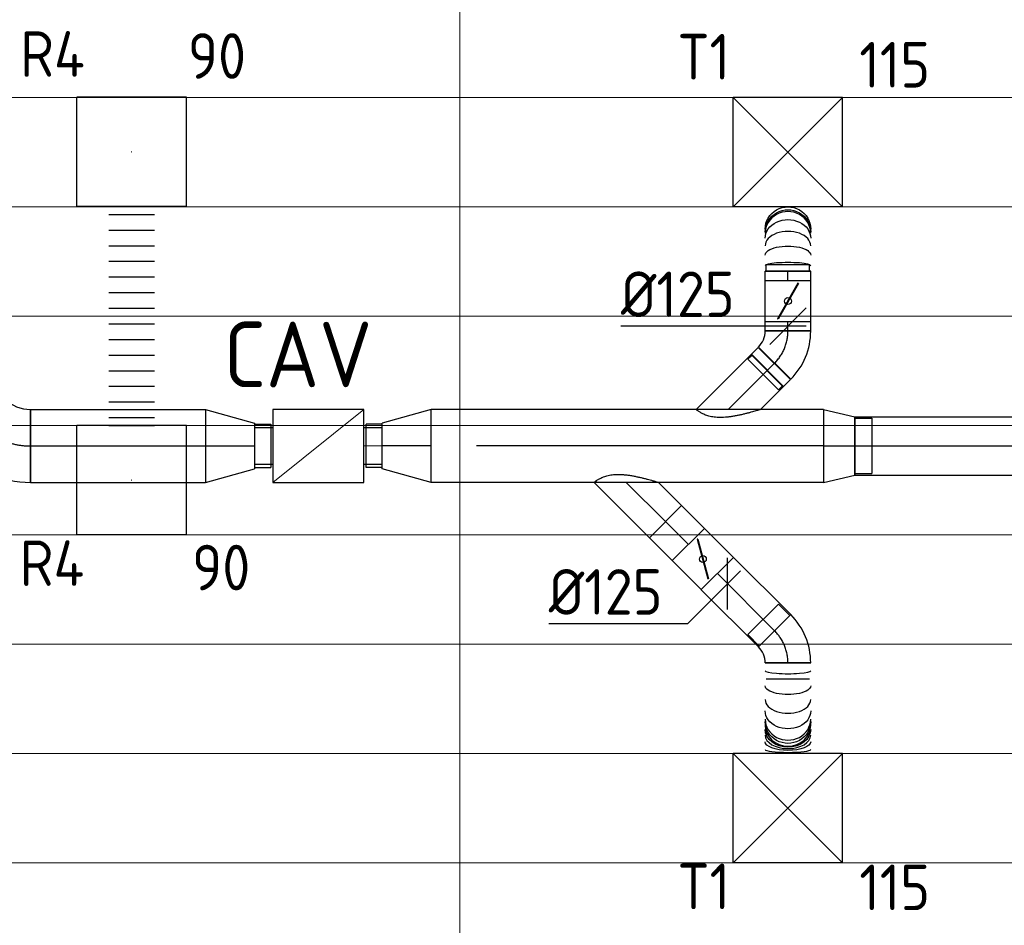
# Model space of a CAD drawing. Header units: millimetres. Extents: x -72915 to 21022, y 6278 to 52916.
# Tile 41 of 60: x -26823 to -24122, y 13077 to 15562. Entities that reach past the tile are written whole.
import ezdxf
from ezdxf.enums import TextEntityAlignment as Align

# ---------------------------------------------------------------- set-up
doc = ezdxf.new("R2010")
doc.units = ezdxf.units.MM
doc.header["$LTSCALE"] = 50
doc.linetypes.add('CENTER2', pattern=[28.575, 19.05, -3.175, 3.175, -3.175])
for name, color, linetype in [('4plfd', 254, 'Continuous'), ('WL570---_RETOUR', 100, 'Continuous'), ('WL570---_RETOUR_HL', 1, 'Continuous'), ('WL570---_TOEVOER', 200, 'Continuous'), ('WL570---_TOEVOER_HL', 1, 'Continuous'), ('WL570---_TOEVOER_RST', 200, 'Continuous'), ('WL570---_TOEVOER_RST_HL', 1, 'Continuous'), ('WM570---_RETOUR_PR', 2, 'Continuous'), ('WM570---_TOEVOER', 2, 'Continuous'), ('WM570---_TOEVOER_PR', 2, 'Continuous'), ('WM570---_TOEVOER_RST_PR', 1, 'Continuous')]:
    doc.layers.add(name, color=color, linetype=linetype)
for name, color, linetype, lineweight in [('WL570---_BESTAAND-HARTLIJN', 161, 'Continuous', 0), ('WL570---_BESTAAND-MAATVOERING', 161, 'Continuous', 0), ('WL570---_BESTAAND-TOEVOER', 180, 'Continuous', 0)]:
    doc.layers.add(name, color=color, linetype=linetype, lineweight=lineweight)
doc.styles.add('BURO-025', font='ISO96.shx', dxfattribs={"height": 125})
doc.styles.add('MAATVOERING', font='ISO')

# ---------------------------------------------------------------- blocks, each defined once
blk = doc.blocks.new('KARO')
for p, q in [((1, 0.5), (0, 0.5)), ((0, -0.5), (1, -0.5))]:
    blk.add_line(p, q)
at = {"invisible_edges": 15}
blk.add_3dface([(0, 0.5), (0, -0.5), (1, -0.5), (1, 0.5)], dxfattribs=at)
at = {"layer": 'WL570---_BESTAAND-HARTLIJN'}
blk.add_line((0, 0), (1, 0), dxfattribs=at)
blk = doc.blocks.new('VBX1001000010025000')
blk.add_lwpolyline([(50, -100), (300, -100), (300, 100), (50, 100)], close=True)
for points in [[(50, 50), (0, 50), (0, -50), (50, -50)], [(300, -50), (350, -50), (350, 50), (300, 50)]]:
    blk.add_lwpolyline(points)
at = {"layer": 'WL570---_BESTAAND-HARTLIJN'}
blk.add_line((300, 0), (350, 0), dxfattribs=at)
at = {"layer": 'WL570---_BESTAAND-TOEVOER'}
blk.add_line((50, -100), (300, 100), dxfattribs=at)
blk = doc.blocks.new('Groep-73')
at = {"color": 8, "linetype": 'Continuous', "lineweight": 13}
for p, q in [((-22154.9, 13899.1), (-65620, 13899.1)), ((-22154.9, 13599.1), (-65620, 13599.1)), ((-65620, 13299.1), (-22154.9, 13299.1)), ((-65620, 12999.1), (-22154.9, 12999.1)), ((-65620, 12699.1), (-22154.9, 12699.1)), ((-65620, 12399.1), (-22154.9, 12399.1)), ((-65620, 12099.1), (-22154.9, 12099.1))]:
    blk.add_line(p, q, dxfattribs=at)
blk = doc.blocks.new('Groep-79')
at = {"color": 8, "linetype": 'Continuous', "lineweight": 13}
for p, q in [((-27854.9, 18999.1), (-27854.9, 9740.1)), ((-65620, 11799.1), (-22392.8, 11799.1))]:
    blk.add_line(p, q, dxfattribs=at)
at = {"color": 8, "linetype": 'Continuous', "lineweight": 13, "flags": 128}
for points in [[(-65620, 12924.8), (-65620, 9039.9, 0.175808), (-22004.9, 11828), (-22004.9, 19149)], [(-47654.9, 6597.2, 0.102915), (-22154.9, 11902, 0.102915)]]:
    blk.add_lwpolyline(points, format="xyb", dxfattribs=at)
at = {"color": 8}
blk.add_blockref('Groep-73', (0, 0), dxfattribs=at)
blk = doc.blocks.new('Block plafond 1e verd')
at = {"layer": '4plfd'}
blk.add_blockref('Groep-79', (22004.9, -19149), dxfattribs=at)
blk = doc.blocks.new('*U365')
at = {"color": 0, "ltscale": 10}
for p, q in [((150, 150, -2500), (-150, 150, -2500)), ((-150, -150, -2500), (-150, 150, -2500)), ((150, -150, -2500), (-150, 150, -2500)), ((-150, -150, -2500), (150, 150, -2500)), ((150, -150, -2500), (150, 150, -2500)), ((150, -150, -2500), (-150, -150, -2500))]:
    blk.add_line(p, q, dxfattribs=at)
at = {"layer": 'WL570---_TOEVOER_RST_HL', "linetype": 'CENTER2'}
blk.add_circle((0, 0, -2500), 0.075, dxfattribs=at)
at = {"layer": 'WL570---_TOEVOER_RST', "color": 2, "style": 'BURO-025'}
for tag in ['MC', 'Q']:
    blk.add_attdef(tag, text='', height=125, dxfattribs=at).set_placement((0, 0), align=Align.MIDDLE)
at = {"layer": 'WM570---_TOEVOER_RST_PR', "color": 2, "style": 'BURO-025'}
blk.add_attdef('POSNR', text='', height=125, dxfattribs=at).set_placement((0, 0), align=Align.MIDDLE)
blk = doc.blocks.new('*U419')
at = {"color": 0, "ltscale": 10}
for p, q in [((150, 150, -2500), (-150, 150, -2500)), ((-150, -150, -2500), (-150, 150, -2500)), ((150, -150, -2500), (-150, 150, -2500)), ((-150, -150, -2500), (150, 150, -2500)), ((150, -150, -2500), (150, 150, -2500)), ((150, -150, -2500), (-150, -150, -2500))]:
    blk.add_line(p, q, dxfattribs=at)
at = {"layer": 'WL570---_TOEVOER_RST_HL', "linetype": 'CENTER2'}
blk.add_circle((0, 0, -2500), 0.075, dxfattribs=at)
at = {"layer": 'WL570---_TOEVOER_RST', "color": 2, "style": 'BURO-025'}
for tag in ['MC', 'Q']:
    blk.add_attdef(tag, text='', height=125, dxfattribs=at).set_placement((0, 0), align=Align.MIDDLE)
at = {"layer": 'WM570---_TOEVOER_RST_PR', "color": 2, "style": 'BURO-025'}
blk.add_attdef('POSNR', text='', height=125, dxfattribs=at).set_placement((0, 0), align=Align.MIDDLE)
blk = doc.blocks.new('*U432')
at = {"color": 0, "ltscale": 10}
for p, q in [((150, 150, -150), (-150, 150, -150)), ((-150, -150, -150), (-150, 150, -150)), ((150, -150, -150), (150, 150, -150)), ((150, -150, -150), (-150, -150, -150))]:
    blk.add_line(p, q, dxfattribs=at)
at = {"layer": 'WL570---_RETOUR_HL', "linetype": 'CENTER2'}
blk.add_circle((0, 0, -150), 0.075, dxfattribs=at)
at = {"layer": 'WL570---_RETOUR', "color": 2, "style": 'BURO-025'}
for tag in ['MC', 'Q']:
    blk.add_attdef(tag, text='', height=125, dxfattribs=at).set_placement((0, 0), align=Align.MIDDLE)
at = {"layer": 'WM570---_RETOUR_PR', "color": 2, "style": 'BURO-025'}
blk.add_attdef('POSNR', text='', height=125, dxfattribs=at).set_placement((0, 0), align=Align.MIDDLE)
blk = doc.blocks.new('*U433')
at = {"color": 0, "ltscale": 10}
for p, q in [((150, 150, -150), (-150, 150, -150)), ((-150, -150, -150), (-150, 150, -150)), ((150, -150, -150), (150, 150, -150)), ((150, -150, -150), (-150, -150, -150))]:
    blk.add_line(p, q, dxfattribs=at)
at = {"layer": 'WL570---_RETOUR_HL', "linetype": 'CENTER2'}
blk.add_circle((0, 0, -150), 0.075, dxfattribs=at)
at = {"layer": 'WL570---_RETOUR', "color": 2, "style": 'BURO-025'}
for tag in ['MC', 'Q']:
    blk.add_attdef(tag, text='', height=125, dxfattribs=at).set_placement((0, 0), align=Align.MIDDLE)
at = {"layer": 'WM570---_RETOUR_PR', "color": 2, "style": 'BURO-025'}
blk.add_attdef('POSNR', text='', height=125, dxfattribs=at).set_placement((0, 0), align=Align.MIDDLE)
blk = doc.blocks.new('*U434')
at = {"color": 0, "ltscale": 10}
for p, q in [((0, 62.5, -150), (0, -62.5, -150)), ((21.4, 62.5, -150), (21.4, -62.5, -150)), ((64.3, 62.5, -150), (64.3, -62.5, -150)), ((107.2, 62.5, -150), (107.2, -62.5, -150)), ((150.1, 62.5, -150), (150.1, -62.5, -150)), ((193, 62.5, -150), (193, -62.5, -150)), ((235.8, 62.5, -150), (235.8, -62.5, -150)), ((278.7, 62.5, -150), (278.7, -62.5, -150)), ((321.6, 62.5, -150), (321.6, -62.5, -150)), ((364.5, 62.5, -150), (364.5, -62.5, -150)), ((407.4, 62.5, -150), (407.4, -62.5, -150)), ((450.2, 62.5, -150), (450.2, -62.5, -150)), ((493.1, 62.5, -150), (493.1, -62.5, -150)), ((536, 62.5, -150), (536, -62.5, -150)), ((578.9, 62.5, -150), (578.9, -62.5, -150)), ((600.3, 62.5, -150), (600.3, -62.5, -150))]:
    blk.add_line(p, q, dxfattribs=at)
at = {"layer": 'WM570---_RETOUR_PR', "color": 2, "style": 'BURO-025'}
blk.add_attdef('POSNR', text='', height=125, dxfattribs=at).set_placement((0, 0), align=Align.MIDDLE)
blk = doc.blocks.new('*U513')
at = {"color": 0, "ltscale": 10}
for p, q in [((0, 62.5, -2700), (27.6, 62.5, -2700)), ((0, -62.5, -2700), (0, 62.5, -2700)), ((27.6, 62.5, -2700), (27.6, -62.5, -2700)), ((0, -62.5, -2700), (27.6, -62.5, -2700))]:
    blk.add_line(p, q, dxfattribs=at)
at = {"layer": 'WL570---_TOEVOER_HL', "linetype": 'CENTER2'}
blk.add_line((0, 0, -2700), (27.6, 0, -2700), dxfattribs=at)
at = {"layer": 'WM570---_TOEVOER_PR', "color": 2, "style": 'BURO-025'}
blk.add_attdef('POSNR', text='', height=125, dxfattribs=at).set_placement((0, 0), align=Align.MIDDLE)
blk = doc.blocks.new('*U514')
at = {"color": 0, "ltscale": 10}
for p, q in [((0, 88.4, -2700), (151.7, -63.3, -2700)), ((151.7, -63.3, -2700), (63.3, -151.7, -2700)), ((0, -88.4, -2700), (63.3, -151.7, -2700)), ((168.1, -84.2, -2700), (169, -85.1, -2700)), ((84.2, -168.1, -2700), (85.1, -169, -2700))]:
    blk.add_line(p, q, dxfattribs=at)
blk.add_spline([(-0.2, -87.7, -2700), (-0.8, -85.8, -2700), (-1.8, -82.6, -2700), (-3.1, -78.1, -2700), (-4.7, -72.6, -2700), (-6.6, -66, -2700), (-8.7, -58.4, -2700), (-10.8, -50, -2700), (-13.1, -41, -2700), (-15.2, -31.5, -2700), (-17.2, -21.7, -2700), (-19, -11.7, -2700), (-20.4, -1.8, -2700), (-21.4, 8, -2700), (-21.9, 17.4, -2700), (-21.9, 26.4, -2700), (-21.4, 34.8, -2700), (-20.4, 42.5, -2700), (-19, 49.7, -2700), (-17.2, 56.2, -2700), (-15.2, 62, -2700), (-13.1, 67.2, -2700), (-10.8, 71.7, -2700), (-8.7, 75.7, -2700), (-6.6, 79.1, -2700), (-4.7, 82, -2700), (-3.1, 84.3, -2700), (-1.8, 86.1, -2700), (-0.8, 87.4, -2700), (-0.2, 88.1, -2700), (0, 88.4, -2700)], degree=3, dxfattribs=at)
at = {"layer": 'WL570---_TOEVOER_HL', "linetype": 'CENTER2'}
blk.add_line((0, 0, -2700), (107.5, -107.5, -2700), dxfattribs=at)
at = {"layer": 'WM570---_TOEVOER_PR', "color": 2, "style": 'BURO-025'}
blk.add_attdef('POSNR', text='', height=125, dxfattribs=at).set_placement((0, 0), align=Align.MIDDLE)
blk = doc.blocks.new('*U515')
at = {"color": 0, "ltscale": 10}
for p, q in [((0, 62.5, -2700), (25.6, 62.5, -2700)), ((0, -62.5, -2700), (0, 62.5, -2700)), ((0, -62.5, -2700), (25.6, -62.5, -2700))]:
    blk.add_line(p, q, dxfattribs=at)
at = {"layer": 'WL570---_TOEVOER_HL', "linetype": 'CENTER2'}
blk.add_line((0, 0, -2700), (25.6, 0, -2700), dxfattribs=at)
at = {"layer": 'WM570---_TOEVOER_PR', "color": 2, "style": 'BURO-025'}
blk.add_attdef('POSNR', text='', height=125, dxfattribs=at).set_placement((0, 0), align=Align.MIDDLE)
blk = doc.blocks.new('*U516')
at = {"color": 0, "ltscale": 10}
for p, q in [((-51.8, -62.5, -2700), (-51.8, 62.5, -2700)), ((80.8, 7.6, -2700), (-7.6, -80.8, -2700)), ((78.6, 5.4, -2700), (-5.4, -78.6, -2700)), ((78.6, 5.4, -2700), (79.5, 4.5, -2700)), ((109.9, -26, -2700), (26, -109.9, -2700)), ((99, -15.1, -2700), (109.9, -26, -2700)), ((-5.4, -78.6, -2700), (-4.5, -79.5, -2700)), ((15.1, -99, -2700), (26, -109.9, -2700))]:
    blk.add_line(p, q, dxfattribs=at)
for radius in [187.6, 62.6]:
    blk.add_arc((-51.8, -125.1, -2700), radius, 45, 90, dxfattribs=at)
at = {"layer": 'WL570---_TOEVOER_HL', "linetype": 'CENTER2'}
blk.add_arc((-51.8, -125.1, -2700), 125.1, 45, 90, dxfattribs=at)
at = {"layer": 'WM570---_TOEVOER_PR', "color": 2, "style": 'BURO-025'}
blk.add_attdef('POSNR', text='', height=125, dxfattribs=at).set_placement((0, 0), align=Align.MIDDLE)
blk = doc.blocks.new('*U517')
at = {"ltscale": 10}
for p, q in [((-56.5, -62.5, -2700), (-56.5, 62.5, -2700)), ((-56.5, 62.5, -2700), (56.5, 62.5, -2700)), ((56.5, 62.5, -2700), (56.5, -62.5, -2700)), ((82.1, 59.4, -2700), (100.8, 59.4, -2700)), ((100.8, 59.4, -2700), (100.8, -59.4, -2700)), ((-49.4, 27.3, -2700), (-48.4, 29.1, -2700)), ((48.4, -29.1, -2700), (-49.4, 27.3, -2700)), ((49.4, -27.3, -2700), (-48.4, 29.1, -2700)), ((48.4, -29.1, -2700), (49.4, -27.3, -2700)), ((-56.5, -62.5, -2700), (56.5, -62.5, -2700)), ((82.1, -59.4, -2700), (100.8, -59.4, -2700))]:
    blk.add_line(p, q, dxfattribs=at)
blk.add_circle((0, 0, -2700), 9.41, dxfattribs=at)
at = {"layer": 'WL570---_TOEVOER', "color": 2, "style": 'BURO-025'}
blk.add_attdef('I', text='', height=125, dxfattribs=at).set_placement((0, 0), align=Align.MIDDLE)
at = {"layer": 'WM570---_TOEVOER_PR', "color": 2, "style": 'BURO-025'}
blk.add_attdef('POSNR', text='', height=125, dxfattribs=at).set_placement((0, 0), align=Align.MIDDLE)
blk = doc.blocks.new('*U518')
at = {"color": 0, "ltscale": 10}
for p, q in [((0, 62.5, -2700), (25.6, 62.5, -2700)), ((25.6, 62.5, -2700), (25.6, -62.5, -2700)), ((0, -62.5, -2700), (25.6, -62.5, -2700))]:
    blk.add_line(p, q, dxfattribs=at)
at = {"layer": 'WL570---_TOEVOER_HL', "linetype": 'CENTER2'}
blk.add_line((0, 0, -2700), (25.6, 0, -2700), dxfattribs=at)
at = {"layer": 'WM570---_TOEVOER_PR', "color": 2, "style": 'BURO-025'}
blk.add_attdef('POSNR', text='', height=125, dxfattribs=at).set_placement((0, 0), align=Align.MIDDLE)
blk = doc.blocks.new('*U519')
at = {"color": 0, "ltscale": 10}
blk.add_line((0, -62.5, -2700), (0, 62.5, -2700), dxfattribs=at)
for centre, ratio in [((15, 0, -2700), 0.136161), ((69.6, 0, -2700), 0.631959), ((104.2, 0, -2700), 0.947056)]:
    blk.add_ellipse(centre, major_axis=(0, -62.5), ratio=ratio, start_param=0, end_param=3.141593, dxfattribs=at)
at = {"color": 0, "ltscale": 10, "extrusion": (0, 0, -1)}
for centre, ratio in [((43.9, 0, -2700), 0.39857), ((90.2, 0, -2700), 0.819335), ((107.5, 0, -2700), 0.976439), ((115.3, 0, -2700), 0.976439)]:
    blk.add_ellipse(centre, major_axis=(0, 62.5), ratio=ratio, start_param=0, end_param=3.141593, dxfattribs=at)
at = {"layer": 'WM570---_TOEVOER_PR', "color": 2, "style": 'BURO-025'}
blk.add_attdef('POSNR', text='', height=125, dxfattribs=at).set_placement((0, 0), align=Align.MIDDLE)
blk = doc.blocks.new('*U520')
at = {"ltscale": 10}
for p, q in [((-56.4, 62.5, -2700), (56.5, 62.5, -2700)), ((-56.4, -62.5, -2700), (-56.4, 62.5, -2700)), ((56.5, 62.5, -2700), (56.5, -62.5, -2700)), ((-49.4, 27.3, -2700), (-48.4, 29.1, -2700)), ((48.4, -29.1, -2700), (-49.4, 27.3, -2700)), ((49.4, -27.3, -2700), (-48.4, 29.1, -2700)), ((48.4, -29.1, -2700), (49.4, -27.3, -2700)), ((-56.4, -62.5, -2700), (56.5, -62.5, -2700))]:
    blk.add_line(p, q, dxfattribs=at)
blk.add_circle((0, 0, -2700), 9.41, dxfattribs=at)
at = {"layer": 'WL570---_TOEVOER', "color": 2, "style": 'BURO-025'}
blk.add_attdef('I', text='', height=125, dxfattribs=at).set_placement((0, 0), align=Align.MIDDLE)
at = {"layer": 'WM570---_TOEVOER_PR', "color": 2, "style": 'BURO-025'}
blk.add_attdef('POSNR', text='', height=125, dxfattribs=at).set_placement((0, 0), align=Align.MIDDLE)
blk = doc.blocks.new('*U521')
at = {"color": 0, "ltscale": 10}
for p, q in [((0, 62.5, -2700), (221.8, 62.5, -2700)), ((0, -62.5, -2700), (0, 62.5, -2700)), ((0, -62.5, -2700), (221.8, -62.5, -2700))]:
    blk.add_line(p, q, dxfattribs=at)
at = {"layer": 'WL570---_TOEVOER_HL', "linetype": 'CENTER2'}
blk.add_line((0, 0, -2700), (221.8, 0, -2700), dxfattribs=at)
at = {"layer": 'WM570---_TOEVOER_PR', "color": 2, "style": 'BURO-025'}
blk.add_attdef('POSNR', text='', height=125, dxfattribs=at).set_placement((0, 0), align=Align.MIDDLE)
blk = doc.blocks.new('*U522')
at = {"color": 0, "ltscale": 10}
for p, q in [((0, 62.5, -2700), (88.8, 62.5, -2700)), ((88.8, 62.5, -2700), (88.8, -62.5, -2700)), ((0, -62.5, -2700), (88.8, -62.5, -2700))]:
    blk.add_line(p, q, dxfattribs=at)
at = {"layer": 'WL570---_TOEVOER_HL', "linetype": 'CENTER2'}
blk.add_line((0, 0, -2700), (88.8, 0, -2700), dxfattribs=at)
at = {"layer": 'WM570---_TOEVOER_PR', "color": 2, "style": 'BURO-025'}
blk.add_attdef('POSNR', text='', height=125, dxfattribs=at).set_placement((0, 0), align=Align.MIDDLE)
blk = doc.blocks.new('*U523')
at = {"color": 0, "ltscale": 10}
for p, q in [((0, 88.4, -2700), (63.3, 151.7, -2700)), ((63.3, 151.7, -2700), (151.7, 63.3, -2700)), ((0, -88.4, -2700), (151.7, 63.3, -2700))]:
    blk.add_line(p, q, dxfattribs=at)
blk.add_spline([(-0.2, -88.1, -2700), (-0.8, -87.4, -2700), (-1.8, -86.1, -2700), (-3.1, -84.3, -2700), (-4.7, -82, -2700), (-6.6, -79.1, -2700), (-8.7, -75.7, -2700), (-10.8, -71.7, -2700), (-13.1, -67.2, -2700), (-15.2, -62, -2700), (-17.2, -56.2, -2700), (-19, -49.7, -2700), (-20.4, -42.5, -2700), (-21.4, -34.8, -2700), (-21.9, -26.4, -2700), (-21.9, -17.4, -2700), (-21.4, -8, -2700), (-20.4, 1.8, -2700), (-19, 11.7, -2700), (-17.2, 21.7, -2700), (-15.2, 31.5, -2700), (-13.1, 41, -2700), (-10.8, 50, -2700), (-8.7, 58.4, -2700), (-6.6, 66, -2700), (-4.7, 72.6, -2700), (-3.1, 78.1, -2700), (-1.8, 82.6, -2700), (-0.8, 85.8, -2700), (-0.2, 87.7, -2700), (0, 88.4, -2700)], degree=3, dxfattribs=at)
at = {"layer": 'WL570---_TOEVOER_HL', "linetype": 'CENTER2'}
blk.add_line((0, 0, -2700), (107.5, 107.5, -2700), dxfattribs=at)
at = {"layer": 'WM570---_TOEVOER_PR', "color": 2, "style": 'BURO-025'}
blk.add_attdef('POSNR', text='', height=125, dxfattribs=at).set_placement((0, 0), align=Align.MIDDLE)
blk = doc.blocks.new('*U524')
at = {"color": 0, "ltscale": 10}
for p, q in [((-5.4, 78.6, -2700), (26, 109.9, -2700)), ((26, 109.9, -2700), (109.9, 26, -2700)), ((-96.1, -59.4, -2700), (-96.1, 59.4, -2700)), ((-51.8, -62.5, -2700), (-51.8, 62.5, -2700)), ((-7.6, 80.8, -2700), (80.8, -7.6, -2700)), ((-5.4, 78.6, -2700), (78.6, -5.4, -2700)), ((78.6, -5.4, -2700), (109.9, 26, -2700))]:
    blk.add_line(p, q, dxfattribs=at)
for radius in [62.6, 187.6]:
    blk.add_arc((-51.8, 125.1, -2700), radius, 270, 315, dxfattribs=at)
at = {"layer": 'WL570---_TOEVOER_HL', "linetype": 'CENTER2'}
blk.add_arc((-51.8, 125.1, -2700), 125.1, 270, 315, dxfattribs=at)
at = {"layer": 'WM570---_TOEVOER_PR', "color": 2, "style": 'BURO-025'}
blk.add_attdef('POSNR', text='', height=125, dxfattribs=at).set_placement((0, 0), align=Align.MIDDLE)
blk = doc.blocks.new('*U525')
at = {"color": 0, "ltscale": 10}
for p, q in [((0, -62.5, -2700), (0, 62.5, -2700)), ((248.2, 62.5, -2700), (248.2, -62.5, -2700))]:
    blk.add_line(p, q, dxfattribs=at)
for centre, major_axis, ratio, start_param, end_param in [((21.5, 0, -2700), (0, -62.5), 0.127683, 0, 3.141593), ((100.7, 0, -2700), (0, -62.5), 0.597978, 0, 3.141593), ((154.5, 0, -2700), (0, -62.5), 0.917255, 0, 3.141593), ((170.9, 0, -2700), (0, 62.5), 0.917255, 3.141593, 6.283185), ((197.8, 0, -2700), (0, 62.5), 0.597978, 3.141593, 6.283185), ((237.4, 0, -2700), (0, 62.5), 0.127683, 3.141593, 6.283185)]:
    blk.add_ellipse(centre, major_axis=major_axis, ratio=ratio, start_param=start_param, end_param=end_param, dxfattribs=at)
at = {"color": 0, "ltscale": 10, "extrusion": (0, 0, -1)}
for centre, major_axis, ratio, start_param, end_param in [((63.1, 0, -2700), (0, 62.5), 0.374857, 0, 3.141593), ((131.8, 0, -2700), (0, 62.5), 0.782729, 0, 3.141593), ((160.9, 0, -2700), (0, 62.5), 0.95509, 0, 3.141593), ((182.3, 0, -2700), (0, -62.5), 0.782729, 3.141593, 6.283185), ((216.6, 0, -2700), (0, -62.5), 0.374857, 3.141593, 6.283185)]:
    blk.add_ellipse(centre, major_axis=major_axis, ratio=ratio, start_param=start_param, end_param=end_param, dxfattribs=at)
at = {"layer": 'WM570---_TOEVOER_PR', "color": 2, "style": 'BURO-025'}
blk.add_attdef('POSNR', text='', height=125, dxfattribs=at).set_placement((0, 0), align=Align.MIDDLE)
blk = doc.blocks.new('*U529')
at = {"color": 0, "ltscale": 10}
for p, q in [((0, 80, -2700), (1482.1, 80, -2700)), ((0, -80, -2700), (0, 80, -2700)), ((1482.1, 80, -2700), (1482.1, -80, -2700)), ((0, -80, -2700), (1482.1, -80, -2700))]:
    blk.add_line(p, q, dxfattribs=at)
at = {"layer": 'WL570---_TOEVOER_HL', "linetype": 'CENTER2'}
blk.add_line((0, 0, -2700), (1482.1, 0, -2700), dxfattribs=at)
at = {"layer": 'WM570---_TOEVOER_PR', "color": 2, "style": 'BURO-025'}
blk.add_attdef('POSNR', text='', height=125, dxfattribs=at).set_placement((0, 0), align=Align.MIDDLE)
blk = doc.blocks.new('*U540')
at = {"layer": 'WM570---_TOEVOER', "color": 0, "ltscale": 10}
for p, q in [((-50, -50), (50, 50)), ((50, 0), (-458.1, 0))]:
    blk.add_line(p, q, dxfattribs=at)
at = {"layer": 'WM570---_TOEVOER', "color": 0, "style": 'BURO-025'}
blk.add_text('%%c125', height=125, dxfattribs=at).set_placement((-458.1, 25))
blk = doc.blocks.new('*U541')
at = {"layer": 'WM570---_TOEVOER', "color": 0, "ltscale": 10}
for p, q in [((0, -70.7), (0, 70.7)), ((35.4, 35.4), (-110, -110)), ((-110, -110), (-490.4, -110))]:
    blk.add_line(p, q, dxfattribs=at)
at = {"layer": 'WM570---_TOEVOER', "color": 0, "style": 'BURO-025'}
blk.add_text('%%c125', height=125, dxfattribs=at).set_placement((-490.4, -85))
blk = doc.blocks.new('*U561')
at = {"color": 0, "ltscale": 10}
for p, q in [((0, 100, -2700), (85.2, 80, -2700)), ((0, 100, -2700), (0, -100, -2700)), ((85.2, 80, -2700), (85.2, -80, -2700)), ((85.2, 76, -2700), (131.9, 76, -2700)), ((85.2, 76, -2700), (85.2, -76, -2700)), ((85.2, 76, -2700), (85.2, -76, -2700)), ((131.9, 76, -2700), (131.9, -76, -2700)), ((131.9, 76, -2700), (131.9, -76, -2700)), ((0, -100, -2700), (85.2, -80, -2700)), ((85.2, -76, -2700), (131.9, -76, -2700))]:
    blk.add_line(p, q, dxfattribs=at)
at = {"layer": 'WL570---_TOEVOER_HL', "linetype": 'CENTER2'}
blk.add_line((0, 0, -2700), (85.2, 0, -2700), dxfattribs=at)
for centre in [(0, 0, -2700), (85.2, 0, -2700)]:
    blk.add_circle(centre, 0.075, dxfattribs=at)
at = {"layer": 'WM570---_TOEVOER_PR', "color": 2, "style": 'BURO-025'}
blk.add_attdef('POSNR', text='', height=125, dxfattribs=at).set_placement((0, 0), align=Align.MIDDLE)
blk = doc.blocks.new('*U562')
at = {"color": 0, "ltscale": 10}
for p, q in [((0, 100, -2700), (1076.8, 100, -2700)), ((0, -100, -2700), (0, 100, -2700)), ((1076.8, 100, -2700), (1076.8, -100, -2700)), ((0, -100, -2700), (1076.8, -100, -2700))]:
    blk.add_line(p, q, dxfattribs=at)
at = {"layer": 'WL570---_TOEVOER_HL', "linetype": 'CENTER2'}
blk.add_line((0, 0, -2700), (1076.8, 0, -2700), dxfattribs=at)
at = {"layer": 'WM570---_TOEVOER_PR', "color": 2, "style": 'BURO-025'}
blk.add_attdef('POSNR', text='', height=125, dxfattribs=at).set_placement((0, 0), align=Align.MIDDLE)
blk = doc.blocks.new('*U563')
at = {"color": 0, "ltscale": 10}
for p, q in [((0, 100, -2700), (134.1, 62.5, -2700)), ((0, 100, -2700), (0, -100, -2700)), ((134.1, 62.5, -2700), (134.1, -62.5, -2700)), ((134.1, 59.375, -2700), (178.4, 59.375, -2700)), ((178.4, 59.375, -2700), (178.4, -59.375, -2700)), ((178.4, 59.375, -2700), (178.4, -59.375, -2700)), ((0, -100, -2700), (134.1, -62.5, -2700)), ((134.1, -59.375, -2700), (178.4, -59.375, -2700))]:
    blk.add_line(p, q, dxfattribs=at)
at = {"layer": 'WL570---_TOEVOER_HL', "linetype": 'CENTER2'}
blk.add_line((0, 0, -2700), (134.1, 0, -2700), dxfattribs=at)
for centre in [(0, 0, -2700), (134.1, 0, -2700)]:
    blk.add_circle(centre, 0.075, dxfattribs=at)
at = {"layer": 'WM570---_TOEVOER_PR', "color": 2, "style": 'BURO-025'}
blk.add_attdef('POSNR', text='', height=125, dxfattribs=at).set_placement((0, 0), align=Align.MIDDLE)
blk = doc.blocks.new('*U895')
at = {"color": 0, "ltscale": 10}
for p, q in [((0, 100), (480.4, 100)), ((0, -100), (0, 100)), ((480.4, 100), (480.4, -100)), ((0, -100), (480.4, -100))]:
    blk.add_line(p, q, dxfattribs=at)
at = {"layer": 'WL570---_TOEVOER_HL', "linetype": 'CENTER2'}
blk.add_line((0, 0), (480.4, 0), dxfattribs=at)
at = {"layer": 'WM570---_TOEVOER_PR', "color": 2, "style": 'BURO-025'}
blk.add_attdef('POSNR', text='', height=125, dxfattribs=at).set_placement((0, 0), align=Align.MIDDLE)
blk = doc.blocks.new('*U896')
at = {"color": 0, "ltscale": 10}
for p, q in [((-100, 200), (100, 200)), ((-200, -100), (-200, 100))]:
    blk.add_line(p, q, dxfattribs=at)
for radius in [100, 300]:
    blk.add_arc((-200, 200), radius, 270, 360, dxfattribs=at)
at = {"layer": 'WL570---_TOEVOER_HL', "linetype": 'CENTER2'}
blk.add_arc((-200, 200), 200, 270, 0, dxfattribs=at)
at = {"layer": 'WM570---_TOEVOER_PR', "color": 2, "style": 'BURO-025'}
blk.add_attdef('POSNR', text='', height=125, dxfattribs=at).set_placement((0, 0), align=Align.MIDDLE)
blk = doc.blocks.new('*U897')
at = {"color": 0, "ltscale": 10}
for p, q in [((0, 100), (134.1, 62.5)), ((0, 100), (0, -100)), ((134.1, 62.5), (134.1, -62.5)), ((134.1, 59.375), (178.4, 59.375)), ((134.1, 59.375), (134.1, -59.375)), ((134.1, 59.375), (134.1, -59.375)), ((178.4, 59.375), (178.4, -59.375)), ((178.4, 59.375), (178.4, -59.375)), ((0, -100), (134.1, -62.5)), ((134.1, -59.375), (178.4, -59.375))]:
    blk.add_line(p, q, dxfattribs=at)
at = {"layer": 'WL570---_TOEVOER_HL', "linetype": 'CENTER2'}
blk.add_line((0, 0), (134.1, 0), dxfattribs=at)
for centre in [(0, 0), (134.1, 0)]:
    blk.add_circle(centre, 0.075, dxfattribs=at)
at = {"layer": 'WM570---_TOEVOER_PR', "color": 2, "style": 'BURO-025'}
blk.add_attdef('POSNR', text='', height=125, dxfattribs=at).set_placement((0, 0), align=Align.MIDDLE)

msp = doc.modelspace()

# ---------------------------------------------------------------- linework, layer by layer
at = {"layer": 'WL570---_BESTAAND-MAATVOERING'}
msp.add_line((-63469.2, 14748.4), (-20816.9, 14748.4), dxfattribs=at)
for radius, start, end in [(63040.6, 253.359756, 292.968331), (64240.6, 253.679371, 293.67904)]:
    msp.add_arc((-45416.8, 71987.1), radius, start, end, dxfattribs=at)

# ---------------------------------------------------------------- block references
at = {"layer": 'WL570---_RETOUR'}
ref = msp.add_blockref('*U432', (-26515.4, 15198.7, 150), dxfattribs=at)
ref.add_attrib('POSNR', 'R4', dxfattribs={"layer": 'WM570---_RETOUR_PR', "color": 2, "height": 125, "style": 'BURO-025'}).set_placement((-26732.7, 15467.7), align=Align.MIDDLE)
ref.add_attrib('Q', '90', dxfattribs={"color": 2, "height": 125, "style": 'BURO-025'}).set_placement((-26281.5, 15462), align=Align.MIDDLE)
at = {"layer": 'WL570---_RETOUR', "rotation": 90.00000000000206}
msp.add_blockref('*U434', (-26515.4, 14448.4, 150), dxfattribs=at)
at = {"layer": 'WL570---_RETOUR'}
ref = msp.add_blockref('*U433', (-26515.4, 14298.4, 150), dxfattribs=at)
ref.add_attrib('POSNR', 'R4', dxfattribs={"layer": 'WM570---_RETOUR_PR', "color": 2, "height": 125, "style": 'BURO-025'}).set_placement((-26733.9, 14070.7), align=Align.MIDDLE)
ref.add_attrib('Q', '90', dxfattribs={"color": 2, "height": 125, "style": 'BURO-025'}).set_placement((-26269.9, 14058.4), align=Align.MIDDLE)
at = {"layer": 'WL570---_RETOUR', "xscale": 2390.533302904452, "yscale": 200, "zscale": 200, "rotation": 21.79342245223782}
msp.add_blockref('KARO', (-24201.1, 12826.6), dxfattribs=at)
at = {"layer": 'WL570---_TOEVOER'}
ref = msp.add_blockref('*U365', (-24715.4, 15198.4, 2500), dxfattribs=at)
ref.add_attrib('Q', '115', (-24519.7, 15375.4), dxfattribs={"layer": 'WL570---_TOEVOER_RST', "color": 2, "height": 125, "style": 'BURO-025'})
ref.add_attrib('MC', 'T1', (-25018.8, 15397.4), dxfattribs={"layer": 'WL570---_TOEVOER_RST', "color": 2, "height": 125, "style": 'BURO-025'})
for name, p, rotation in [('*U519', (-24715.4, 14871.6, 2700), 90), ('*U517', (-24715.4, 14789.5, 2700), 90), ('*U518', (-24715.4, 14846, 2700), 90), ('*U515', (-24715.4, 14707.5, 2700), 90), ('*U516', (-24715.4, 14655.7, 2700), 270), ('*U514', (-24879.1, 14492, 2700), 90), ('*U513', (-24752.9, 14618.1, 2700), 225), ('*U896', (-26992.9, 14392), 270), ('*U563', (-25694.3, 14392, 2700), 180), ('*U562', (-24617.6, 14392, 2700), 180), ('*U523', (-25158.9, 14292, 2700), 270), ('*U522', (-24988.6, 14121.7, 2700), 134.9999999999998), ('*U520', (-24948.7, 14081.8, 2700), 135), ('*U521', (-24752, 13885, 2700), 135), ('*U524', (-24715.4, 13848.4, 2700), 90), ('*U525', (-24715.4, 13796.6, 2700), 270)]:
    msp.add_blockref(name, p, dxfattribs=dict(at, rotation=rotation))
for name, p in [('*U895', (-26792.9, 14392)), ('*U897', (-26312.5, 14392)), ('VBX1001000010025000', (-26178.4, 14392)), ('*U561', (-24617.6, 14392, 2700)), ('*U529', (-24532.4, 14392, 2700))]:
    msp.add_blockref(name, p, dxfattribs=at)
ref = msp.add_blockref('*U419', (-24715.4, 13398.4, 2500), dxfattribs=at)
ref.add_attrib('Q', '115', (-24519.7, 13118.4), dxfattribs={"layer": 'WL570---_TOEVOER_RST', "color": 2, "height": 125, "style": 'BURO-025'})
ref.add_attrib('MC', 'T1', (-25018.7, 13121.1), dxfattribs={"layer": 'WL570---_TOEVOER_RST', "color": 2, "height": 125, "style": 'BURO-025'})
at = {"layer": 'WM570---_TOEVOER'}
for name, p in [('Block plafond 1e verd', (-19765.4, 20598.3)), ('*U540', (-24715.4, 14720.6, 2700)), ('*U541', (-24881, 14014, 2700))]:
    msp.add_blockref(name, p, dxfattribs=at)

# ---------------------------------------------------------------- texts
at = {"layer": 'WM570---_TOEVOER', "style": 'MAATVOERING'}
msp.add_text('CAV', height=180, dxfattribs=at).set_placement((-26262.9, 14553.1))

doc.saveas('drawing.dxf')
